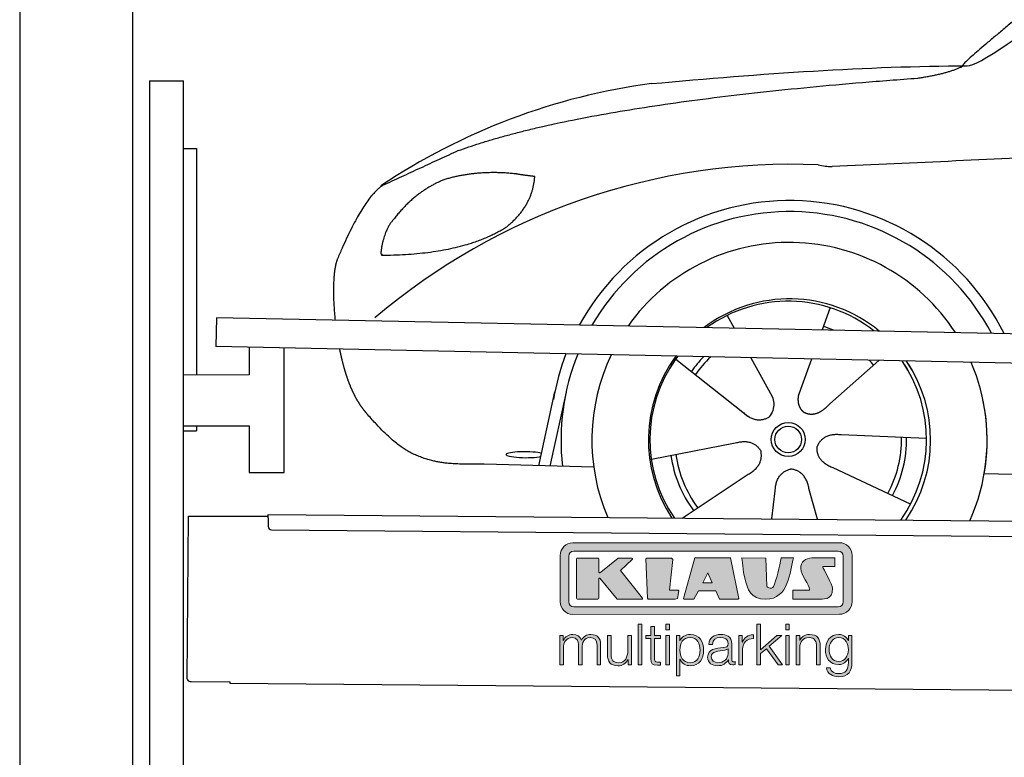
# Model space of a CAD drawing. Header units: millimetres. Extents: x -411 to 6777, y 0 to 6627.
# Tile 2 of 6: x 0 to 1744, y 4014 to 5320. Entities that reach past the tile are written whole.
import ezdxf

# ---------------------------------------------------------------- set-up
doc = ezdxf.new("R2010")
doc.units = ezdxf.units.MM
for name, color, linetype, lineweight in [('car', 10, 'Continuous', 25), ('Gebäude', 7, 'Continuous', 25), ('Logo', 7, 'Continuous', 25), ('Plattform', 7, 'Continuous', 25), ('Ständer hinten', 7, 'Continuous', 25)]:
    doc.layers.add(name, color=color, linetype=linetype, lineweight=lineweight)

# ---------------------------------------------------------------- blocks, each defined once
blk = doc.blocks.new('Car')
at = {"layer": 'car'}
for p, q in [((1391, 4823), (1377.1, 4783.4)), ((1208.8, 4807.6), (1221.6, 4785.1)), ((1118.5, 4729.5), (1238.1, 4636.6)), ((1251.2, 4732.9), (1289.7, 4664.6)), ((1358.9, 4731.6), (1339.9, 4677.7)), ((1478, 4730.2), (1391.9, 4652.7)), ((1339.9, 4677.7), (1336.2, 4667.3)), ((878, 4538.2), (905.2, 4669.2)), ((924.8, 4668.9), (897.5, 4537.9)), ((1200.6, 4665.7), (1247.2, 4629.5)), ((1564, 4592.7), (1412.7, 4597.7)), ((1076.9, 4551.5), (1225.2, 4581.8)), ((975, 4536.5), (780.7, 4540)), ((1536.8, 4476.5), (1399, 4539.2)), ((1132.3, 4447.8), (1248.5, 4526.5)), ((1666.6, 4531.7), (3715.6, 4497)), ((1372.2, 4447.9), (1356.5, 4502.5)), ((1291, 4447.8), (1296.7, 4497.4))]:
    blk.add_line(p, q, dxfattribs=at)
for radius in [30.1, 23.6]:
    blk.add_circle((1319, 4588.8), radius, dxfattribs=at)
for centre, radius, start, end in [((1228.1, 4105.6), 1122.3, 98.0395, 124.4377), ((1332.7, 3935.2), 1141.2, 88.2487, 130.916), ((1394, 5190.3), 117.4, 256.9855, 269.1884), ((1321.2, 4587.9), 424.2, 26.9197, 151.8432), ((1321.2, 4587.9), 404.6, 28.3768, 150.3862), ((1321.2, 4587.9), 350, 33.4585, 145.3045), ((1321.2, 4587.9), 250, 51.0494, 127.7135), ((1319, 4588.8), 245, 52.2371, 126.5259), ((1319, 4588.8), 209.6, 68.0621, 73.3995), ((1321.2, 4587.9), 424.2, 159.4632, 170.7471), ((1321.2, 4587.9), 404.6, 158.4572, 187.1619), ((1321.2, 4587.9), 350, 155.0104, 203.6179), ((1321.2, 4587.9), 350, 155.0104, 157.8717), ((1321.2, 4587.9), 250, 144.1237, 214.1037), ((1319, 4588.8), 245, 144.9266, 215.1376), ((1321.2, 4587.9), 250, 144.1237, 148.496), ((1319, 4588.8), 245, 143.5289, 148.0172), ((1319, 4588.8), 209.6, 136.2024, 145.3995), ((1319, 4588.8), 200.6, 133.7482, 145.5463), ((1319, 4588.8), 200.6, 41.6402, 44.9032), ((1319, 4588.8), 245, 30.7457, 35.1225), ((1319, 4588.8), 245, 324.9119, 35.1225), ((1321.2, 4587.9), 250, 30.267, 34.5277), ((1321.2, 4587.9), 250, 325.9458, 34.5277), ((1321.2, 4587.9), 350, 350.7505, 23.641), ((1321.2, 4587.9), 350, 336.4317, 11.924), ((1319, 4588.8), 200.6, 332.1152, 1.5463), ((1319, 4588.8), 209.6, 332.262, 1.3995), ((1319, 4588.8), 209.6, 188.262, 217.3995), ((1319, 4588.8), 200.6, 188.1152, 217.5463)]:
    blk.add_arc(centre, radius, start, end, dxfattribs=at)
blk.add_ellipse((853.3, 4557.6), major_axis=(33.6, 0), ratio=0.157274, start_param=0.513473, end_param=5.704241, dxfattribs=at)
for points, degree in [([(1630, 5253.6), (1665.7, 5250.2), (1965.7, 5501.8), (2143.2, 5612.4)], 3), ([(1926, 5507.4), (1845.5, 5446.2), (1743.9, 5361.8), (1615.5, 5255.4), (1621.4, 5253.5)], 4), ([(1071.1, 5216.9), (1267.2, 5236.7), (1452.3, 5251.4), (1630, 5253.6)], 3), ([(1542.4, 5231), (1595.4, 5239.3), (1621.2, 5252.5)], 2), ([(730, 5095.1), (965.8, 5183.8), (1542.4, 5231)], 2), ([(4701, 5187), (3824.4, 5207.4), (1392.3, 5072.9)], 2), ([(730, 5095.1), (596.3, 5031.9)], 1), ([(833.3, 5054.7), (765.6, 5061.8), (706.4, 5043.8)], 2), ([(706.4, 5043.8), (654.3, 5022.6), (616.7, 4972.3)], 2), ([(817, 4961.1), (862.7, 4998.5), (865.9, 5050.4)], 2), ([(865.9, 5050.4), (848.1, 5052.3), (833.3, 5054.7)], 2), ([(596.3, 5031.9), (561.9, 5008.8), (517.8, 4901.3)], 2), ([(616.7, 4972.3), (598.6, 4952.3), (594.3, 4911)], 2), ([(595.6, 4908.7), (740.3, 4910.6), (817, 4961.1)], 2), ([(517.8, 4901.3), (511.5, 4885.4), (509.7, 4856.9), (511, 4824.6), (514.7, 4792.7)], 4), ([(594.3, 4911), (597.6, 4910.9), (595.6, 4908.7)], 2), ([(1238.1, 4636.6), (1261.6, 4614.9), (1284.7, 4628.4)], 2), ([(1412.7, 4597.7), (1380.9, 4601.4), (1370.1, 4576.8)], 2), ([(1225.2, 4581.8), (1255.9, 4590.8), (1270.7, 4568.4)], 2), ([(1248.5, 4526.5), (1276.4, 4542.2), (1270.7, 4568.4)], 2), ([(1399, 4539.2), (1368.9, 4550), (1370.1, 4576.8)], 2), ([(1296.7, 4497.4), (1297.6, 4529.4), (1323.5, 4536.5)], 2), ([(1356.5, 4502.5), (1350.2, 4533.8), (1323.5, 4536.5)], 2)]:
    blk.add_open_spline(points, degree=degree, dxfattribs=at)
for points, degree, knots in [([(522.9, 4741.4), (523.8, 4737.2), (524.8, 4733), (525.7, 4728.9), (526.7, 4724.8), (530.4, 4710), (534.5, 4696.4), (539, 4684), (544, 4672.7)], 4, [0.4914944, 0.4914944, 0.4914944, 0.4914944, 0.4914944, 0.5422469, 0.5422469, 0.5422469, 0.5422469, 0.728655, 0.728655, 0.728655, 0.728655, 0.728655]), ([(543.6, 4673.4), (545.1, 4670.2), (546.5, 4667.1), (547.9, 4664.2), (549.4, 4661.3), (555.1, 4650.2), (561.2, 4640.9), (567.5, 4633), (574.1, 4625.6)], 4, [0.7288005, 0.7288005, 0.7288005, 0.7288005, 0.7288005, 0.7843928, 0.7843928, 0.7843928, 0.7843928, 1, 1, 1, 1, 1]), ([(1289.7, 4664.6), (1291.4, 4660.5), (1292.4, 4656.6), (1292.7, 4652.7), (1293.4, 4644.1), (1290.8, 4636), (1284.7, 4628.4)], 3, [0.2167758, 0.2167758, 0.2167758, 0.2167758, 0.4600873, 0.4600873, 0.4600873, 1, 1, 1, 1]), ([(1336.2, 4667.3), (1335.6, 4664.2), (1335.4, 4661.2), (1335.5, 4658.2), (1335.9, 4655.4), (1336.7, 4649.7), (1338.7, 4644.3), (1342.3, 4639.8), (1347.3, 4636.9)], 4, [0.3191838, 0.3191838, 0.3191838, 0.3191838, 0.3191838, 0.5438253, 0.5438253, 0.5438253, 0.5438253, 1, 1, 1, 1, 1]), ([(1391.9, 4652.7), (1391.9, 4652.7), (1391.9, 4652.7), (1391.9, 4652.7), (1391.9, 4652.7), (1382.9, 4642.9), (1372.3, 4632.8), (1358.1, 4630.3), (1347.3, 4636.9)], 4, [-0.000003, -0.000003, -0.000003, -0.000003, -0.000003, 0, 0, 0, 0, 1, 1, 1, 1, 1]), ([(780.7, 4540), (756.1, 4540.4), (700.4, 4536.3), (664.3, 4549.9), (620.4, 4574.6), (574.1, 4625.6)], 4, [0, 0, 0, 0, 0, 0.597866, 1, 1, 1, 1, 1])]:
    blk.add_open_spline(points, degree=degree, knots=knots, dxfattribs=at)
blk = doc.blocks.new('KLAUS')
at = {"layer": 'Logo'}
h = blk.add_hatch(color=8, dxfattribs=at)
h.dxf.hatch_style = 2
edge = h.paths.add_edge_path()
edge.add_spline(control_points=[(3.6, 29.09), (2.88, 29.09), (2.3, 28.51), (2.3, 27.8), (2.3, 27.8), (2.3, 16.11), (2.3, 16.11), (2.3, 15.39), (2.88, 14.81), (3.6, 14.81), (3.6, 14.81), (71.16, 14.81), (71.16, 14.81), (71.88, 14.81), (72.46, 15.39), (72.46, 16.11), (72.46, 16.11), (72.46, 27.8), (72.46, 27.8), (72.46, 28.51), (71.88, 29.09), (71.16, 29.09), (71.16, 29.09), (3.6, 29.09), (3.6, 29.09), (3.6, 29.09), (3.6, 29.09), (3.6, 29.09)], knot_values=[0, 0, 0, 0, 1, 1, 1, 2, 2, 2, 3, 3, 3, 4, 4, 4, 5, 5, 5, 6, 6, 6, 7, 7, 7, 8, 8, 8, 9, 9, 9, 9], degree=3, periodic=0)
edge = h.paths.add_edge_path()
edge.add_spline(control_points=[(3.35, 31.23), (3.35, 31.23), (71.47, 31.23), (71.47, 31.23), (73.26, 31.23), (74.71, 29.77), (74.71, 27.99), (74.71, 27.99), (74.71, 16.17), (74.71, 16.17), (74.71, 14.38), (73.26, 12.93), (71.47, 12.93), (71.47, 12.93), (3.35, 12.93), (3.35, 12.93), (1.56, 12.93), (0.11, 14.38), (0.11, 16.17), (0.11, 16.17), (0.11, 27.99), (0.11, 27.99), (0.11, 29.77), (1.56, 31.23), (3.35, 31.23), (3.35, 31.23), (3.35, 31.23), (3.35, 31.23)], knot_values=[0, 0, 0, 0, 1, 1, 1, 2, 2, 2, 3, 3, 3, 4, 4, 4, 5, 5, 5, 6, 6, 6, 7, 7, 7, 8, 8, 8, 9, 9, 9, 9], degree=3, periodic=0)
h = blk.add_hatch(color=8, dxfattribs=at)
h.dxf.hatch_style = 2
edge = h.paths.add_edge_path()
edge.add_spline(control_points=[(4.5, 27.33), (4.5, 27.33), (9.7, 27.33), (9.7, 27.33), (9.84, 27.33), (9.96, 27.22), (9.96, 27.08), (9.96, 27.08), (9.96, 23.69), (9.96, 23.69), (9.96, 23.69), (9.94, 23.64), (10.04, 23.59), (10.14, 23.53), (10.2, 23.57), (10.2, 23.57), (10.2, 23.57), (10.51, 23.75), (10.51, 23.75), (10.51, 23.75), (14.94, 27.33), (14.94, 27.33), (14.94, 27.33), (18.41, 27.33), (18.41, 27.33), (18.41, 27.33), (18.49, 27.33), (18.56, 27.2), (18.65, 27.04), (18.53, 26.91), (18.53, 26.91), (18.53, 26.91), (15.49, 24.11), (15.49, 24.11), (15.49, 24.11), (21.14, 17.06), (21.14, 17.06), (21.14, 17.06), (21.13, 16.91), (21.13, 16.91), (21.08, 16.84), (20.99, 16.82), (20.99, 16.82), (20.99, 16.82), (14.7, 16.82), (14.7, 16.82), (14.7, 16.82), (10.26, 22.17), (10.26, 22.17), (10.26, 22.17), (10.19, 22.24), (10.08, 22.21), (9.97, 22.18), (9.96, 22.11), (9.96, 22.11), (9.96, 22.11), (9.96, 17.08), (9.96, 17.08), (9.96, 16.94), (9.84, 16.82), (9.7, 16.82), (9.7, 16.82), (4.5, 16.82), (4.5, 16.82), (4.36, 16.82), (4.25, 16.94), (4.25, 17.08), (4.25, 17.08), (4.25, 27.08), (4.25, 27.08), (4.25, 27.22), (4.36, 27.33), (4.5, 27.33), (4.5, 27.33), (4.5, 27.33), (4.5, 27.33)], knot_values=[0, 0, 0, 0, 1, 1, 1, 2, 2, 2, 3, 3, 3, 4, 4, 4, 5, 5, 5, 6, 6, 6, 7, 7, 7, 8, 8, 8, 9, 9, 9, 10, 10, 10, 11, 11, 11, 12, 12, 12, 13, 13, 13, 14, 14, 14, 15, 15, 15, 16, 16, 16, 17, 17, 17, 18, 18, 18, 19, 19, 19, 20, 20, 20, 21, 21, 21, 22, 22, 22, 23, 23, 23, 24, 24, 24, 25, 25, 25, 25], degree=3, periodic=0)
h = blk.add_hatch(color=8, dxfattribs=at)
h.dxf.hatch_style = 2
h.paths.add_polyline_path([(22.42, 17.06), (21.97, 27.15), (22.24, 27.33), (28.55, 27.33), (28.86, 26.97), (28.01, 19.08), (30.26, 19.07), (30.44, 18.95), (30.08, 16.95), (29.49, 16.82), (22.6, 16.82)])
h = blk.add_hatch(color=8, dxfattribs=at)
h.paths.add_polyline_path([(36.52, 21.01), (38.93, 21.01), (37.87, 23.57)])
h.paths.add_polyline_path([(34.52, 27.33), (43.65, 27.33), (45.76, 16.94), (45.57, 16.82), (40.83, 16.82), (39.89, 18.95), (35.42, 18.95), (34.27, 16.82), (31.78, 16.82), (31.66, 17)])
h = blk.add_hatch(color=8, dxfattribs=at)
h.dxf.hatch_style = 2
edge = h.paths.add_edge_path()
edge.add_spline(control_points=[(52.69, 27.32), (52.69, 27.32), (52.88, 20.14), (52.88, 20.14), (53.01, 19.89), (53.2, 19.77), (53.43, 19.71), (53.91, 19.59), (54.43, 19.57), (54.64, 20.03), (55.23, 21.34), (56.27, 25.45), (56.6, 27.33), (56.6, 27.33), (59.77, 27.33), (59.77, 27.33), (58.77, 23.9), (58.56, 16.82), (52.63, 16.76), (48.72, 16.72), (48.01, 19.35), (47.27, 22.24), (46.89, 23.68), (46.54, 27.33), (46.54, 27.33), (46.54, 27.33), (52.69, 27.32), (52.69, 27.32), (52.69, 27.32), (52.69, 27.32), (52.69, 27.32)], knot_values=[0, 0, 0, 0, 1, 1, 1, 2, 2, 2, 3, 3, 3, 4, 4, 4, 5, 5, 5, 6, 6, 6, 7, 7, 7, 8, 8, 8, 9, 9, 9, 10, 10, 10, 10], degree=3, periodic=0)
h = blk.add_hatch(color=8, dxfattribs=at)
h.dxf.hatch_style = 2
edge = h.paths.add_edge_path()
edge.add_spline(control_points=[(64.46, 27.33), (64.46, 27.33), (70.31, 27.33), (70.31, 27.33), (70.31, 26.52), (70.31, 26.02), (70.31, 25.12), (70.31, 25.12), (67.3, 25.12), (67.3, 25.12), (67.24, 25.04), (67.25, 25.11), (67.25, 24.91), (67.25, 24.88), (69.73, 20.38), (69.73, 19.57), (69.73, 16.4), (67.22, 16.81), (65.9, 16.82), (65.9, 16.82), (59.59, 16.82), (59.59, 16.82), (59.59, 17.76), (59.59, 18.23), (59.59, 19.14), (59.59, 19.14), (63.75, 19.14), (63.75, 19.14), (63.82, 19.22), (63.81, 19.11), (63.81, 19.31), (63.81, 20.32), (61.58, 23.06), (61.58, 24.63), (61.58, 26.33), (62.83, 27.34), (64.46, 27.33), (64.46, 27.33), (64.46, 27.33), (64.46, 27.33)], knot_values=[0, 0, 0, 0, 1, 1, 1, 2, 2, 2, 3, 3, 3, 4, 4, 4, 5, 5, 5, 6, 6, 6, 7, 7, 7, 8, 8, 8, 9, 9, 9, 10, 10, 10, 11, 11, 11, 12, 12, 12, 13, 13, 13, 13], degree=3, periodic=0)
h = blk.add_hatch(color=30, dxfattribs=at)
h.dxf.hatch_style = 2
h.paths.add_polyline_path([(20.07, 0), (20.99, 0), (20.99, 10.45), (20.07, 10.45)])
h = blk.add_hatch(color=30, dxfattribs=at)
h.paths.add_polyline_path([(27.1, 0), (28.03, 0), (28.03, 7.55), (27.1, 7.55)])
h.paths.add_polyline_path([(27.1, 8.98), (28.03, 8.98), (28.03, 10.45), (27.1, 10.45)])
h = blk.add_hatch(color=30, dxfattribs=at)
h.dxf.hatch_style = 2
h.paths.add_polyline_path([(50.4, 0), (51.32, 0), (51.32, 2.87), (52.82, 4.11), (55.8, 0), (56.96, 0), (53.52, 4.76), (56.74, 7.55), (55.51, 7.55), (51.32, 3.89), (51.32, 10.45), (50.4, 10.45)])
h = blk.add_hatch(color=30, dxfattribs=at)
h.paths.add_polyline_path([(57.74, 0), (58.66, 0), (58.66, 7.55), (57.74, 7.55)])
h.paths.add_polyline_path([(57.74, 8.98), (58.66, 8.98), (58.66, 10.45), (57.74, 10.45)])
h = blk.add_hatch(color=30, dxfattribs=at)
h.dxf.hatch_style = 2
edge = h.paths.add_edge_path()
edge.add_spline(control_points=[(0, 0), (0, 0), (0.92, 0), (0.92, 0), (0.92, 0), (0.92, 4.22), (0.92, 4.22), (0.94, 5.8), (1.58, 7), (3.18, 7), (4.35, 7), (4.77, 6.15), (4.76, 5.12), (4.76, 5.12), (4.76, 0), (4.76, 0), (4.76, 0), (5.68, 0), (5.68, 0), (5.68, 0), (5.68, 4.27), (5.68, 4.27), (5.68, 5.68), (6.14, 7), (7.73, 7), (9.05, 7), (9.52, 6.32), (9.52, 5.08), (9.52, 5.08), (9.52, 0), (9.52, 0), (9.52, 0), (10.44, 0), (10.44, 0), (10.44, 0), (10.44, 5.12), (10.44, 5.12), (10.44, 6.91), (9.59, 7.77), (7.94, 7.77), (6.94, 7.77), (5.99, 7.29), (5.54, 6.3), (5.26, 7.29), (4.36, 7.77), (3.37, 7.77), (2.17, 7.77), (1.38, 7.19), (0.89, 6.28), (0.89, 6.28), (0.85, 6.28), (0.85, 6.28), (0.85, 6.28), (0.85, 7.55), (0.85, 7.55), (0.85, 7.55), (0, 7.55), (0, 7.55), (0, 7.55), (0, 0), (0, 0), (0, 0), (0, 0), (0, 0)], knot_values=[0, 0, 0, 0, 1, 1, 1, 2, 2, 2, 3, 3, 3, 4, 4, 4, 5, 5, 5, 6, 6, 6, 7, 7, 7, 8, 8, 8, 9, 9, 9, 10, 10, 10, 11, 11, 11, 12, 12, 12, 13, 13, 13, 14, 14, 14, 15, 15, 15, 16, 16, 16, 17, 17, 17, 18, 18, 18, 19, 19, 19, 20, 20, 20, 21, 21, 21, 21], degree=3, periodic=0)
h = blk.add_hatch(color=30, dxfattribs=at)
h.dxf.hatch_style = 2
edge = h.paths.add_edge_path()
edge.add_spline(control_points=[(18.31, 7.55), (18.31, 7.55), (17.39, 7.55), (17.39, 7.55), (17.39, 7.55), (17.39, 3.59), (17.39, 3.59), (17.39, 2.05), (16.7, 0.56), (15.12, 0.56), (13.66, 0.56), (13.15, 1.27), (13.1, 2.64), (13.1, 2.64), (13.1, 7.55), (13.1, 7.55), (13.1, 7.55), (12.18, 7.55), (12.18, 7.55), (12.18, 7.55), (12.18, 2.65), (12.18, 2.65), (12.18, 0.89), (12.93, -0.22), (14.83, -0.22), (15.96, -0.22), (16.95, 0.35), (17.44, 1.36), (17.44, 1.36), (17.47, 1.36), (17.47, 1.36), (17.47, 1.36), (17.47, 0), (17.47, 0), (17.47, 0), (18.31, 0), (18.31, 0), (18.31, 0), (18.31, 7.55), (18.31, 7.55), (18.31, 7.55), (18.31, 7.55), (18.31, 7.55)], knot_values=[0, 0, 0, 0, 1, 1, 1, 2, 2, 2, 3, 3, 3, 4, 4, 4, 5, 5, 5, 6, 6, 6, 7, 7, 7, 8, 8, 8, 9, 9, 9, 10, 10, 10, 11, 11, 11, 12, 12, 12, 13, 13, 13, 14, 14, 14, 14], degree=3, periodic=0)
h = blk.add_hatch(color=30, dxfattribs=at)
h.dxf.hatch_style = 2
edge = h.paths.add_edge_path()
edge.add_spline(control_points=[(24.22, 9.82), (24.22, 9.82), (23.3, 9.82), (23.3, 9.82), (23.3, 9.82), (23.3, 7.55), (23.3, 7.55), (23.3, 7.55), (21.98, 7.55), (21.98, 7.55), (21.98, 7.55), (21.98, 6.78), (21.98, 6.78), (21.98, 6.78), (23.3, 6.78), (23.3, 6.78), (23.3, 6.78), (23.3, 1.61), (23.3, 1.61), (23.28, 0.32), (23.71, -0.09), (24.94, -0.09), (25.22, -0.09), (25.48, -0.06), (25.76, -0.06), (25.76, -0.06), (25.76, 0.73), (25.76, 0.73), (25.5, 0.7), (25.23, 0.69), (24.97, 0.69), (24.31, 0.73), (24.22, 1.08), (24.22, 1.68), (24.22, 1.68), (24.22, 6.78), (24.22, 6.78), (24.22, 6.78), (25.76, 6.78), (25.76, 6.78), (25.76, 6.78), (25.76, 7.55), (25.76, 7.55), (25.76, 7.55), (24.22, 7.55), (24.22, 7.55), (24.22, 7.55), (24.22, 9.82), (24.22, 9.82), (24.22, 9.82), (24.22, 9.82), (24.22, 9.82)], knot_values=[0, 0, 0, 0, 1, 1, 1, 2, 2, 2, 3, 3, 3, 4, 4, 4, 5, 5, 5, 6, 6, 6, 7, 7, 7, 8, 8, 8, 9, 9, 9, 10, 10, 10, 11, 11, 11, 12, 12, 12, 13, 13, 13, 14, 14, 14, 15, 15, 15, 16, 16, 16, 17, 17, 17, 17], degree=3, periodic=0)
h = blk.add_hatch(color=30, dxfattribs=at)
edge = h.paths.add_edge_path()
edge.add_spline(control_points=[(35.84, 3.78), (35.84, 2.21), (35.12, 0.56), (33.37, 0.56), (31.4, 0.56), (30.72, 2.21), (30.72, 3.78), (30.72, 5.49), (31.33, 7), (33.37, 7), (35.12, 7), (35.84, 5.34), (35.84, 3.78), (35.84, 3.78), (35.84, 3.78), (35.84, 3.78)], knot_values=[0, 0, 0, 0, 1, 1, 1, 2, 2, 2, 3, 3, 3, 4, 4, 4, 5, 5, 5, 5], degree=3, periodic=0)
edge = h.paths.add_edge_path()
edge.add_spline(control_points=[(29.79, -2.8), (29.79, -2.8), (30.72, -2.8), (30.72, -2.8), (30.72, -2.8), (30.72, 1.43), (30.72, 1.43), (30.72, 1.43), (30.74, 1.43), (30.74, 1.43), (31.14, 0.35), (32.24, -0.22), (33.37, -0.22), (35.66, -0.22), (36.76, 1.64), (36.76, 3.78), (36.76, 5.91), (35.66, 7.77), (33.37, 7.77), (32.15, 7.77), (31.1, 7.14), (30.67, 6.12), (30.67, 6.12), (30.64, 6.12), (30.64, 6.12), (30.64, 6.12), (30.64, 7.55), (30.64, 7.55), (30.64, 7.55), (29.79, 7.55), (29.79, 7.55), (29.79, 7.55), (29.79, -2.8), (29.79, -2.8), (29.79, -2.8), (29.79, -2.8), (29.79, -2.8)], knot_values=[0, 0, 0, 0, 1, 1, 1, 2, 2, 2, 3, 3, 3, 4, 4, 4, 5, 5, 5, 6, 6, 6, 7, 7, 7, 8, 8, 8, 9, 9, 9, 10, 10, 10, 11, 11, 11, 12, 12, 12, 12], degree=3, periodic=0)
h = blk.add_hatch(color=30, dxfattribs=at)
edge = h.paths.add_edge_path()
edge.add_spline(control_points=[(43.03, 2.93), (43.04, 1.45), (41.8, 0.56), (40.39, 0.56), (39.53, 0.56), (38.71, 1.13), (38.71, 2.05), (38.71, 3.53), (40.66, 3.51), (42.22, 3.79), (42.47, 3.84), (42.88, 3.91), (43, 4.13), (43, 4.13), (43.03, 4.13), (43.03, 4.13), (43.03, 4.13), (43.03, 2.93), (43.03, 2.93), (43.03, 2.93), (43.03, 2.93), (43.03, 2.93)], knot_values=[0, 0, 0, 0, 1, 1, 1, 2, 2, 2, 3, 3, 3, 4, 4, 4, 5, 5, 5, 6, 6, 6, 7, 7, 7, 7], degree=3, periodic=0)
edge = h.paths.add_edge_path()
edge.add_spline(control_points=[(39.03, 5.24), (39.06, 6.47), (39.91, 7), (41.05, 7), (42.14, 7), (43.03, 6.69), (43.03, 5.45), (43.03, 4.61), (42.6, 4.51), (41.84, 4.42), (39.85, 4.19), (37.79, 4.11), (37.79, 1.99), (37.79, 0.47), (38.93, -0.22), (40.32, -0.22), (41.77, -0.22), (42.43, 0.34), (43.07, 1.32), (43.07, 1.32), (43.1, 1.32), (43.1, 1.32), (43.1, 0.53), (43.25, 0), (44.19, 0), (44.43, 0), (44.58, 0.01), (44.79, 0.06), (44.79, 0.06), (44.79, 0.83), (44.79, 0.83), (44.71, 0.81), (44.6, 0.78), (44.49, 0.78), (44.13, 0.78), (43.95, 0.98), (43.95, 1.33), (43.95, 1.33), (43.95, 5.34), (43.95, 5.34), (43.95, 7.36), (42.5, 7.77), (41.17, 7.77), (39.44, 7.77), (38.2, 7.01), (38.11, 5.24), (38.11, 5.24), (39.03, 5.24), (39.03, 5.24), (39.03, 5.24), (39.03, 5.24), (39.03, 5.24)], knot_values=[0, 0, 0, 0, 1, 1, 1, 2, 2, 2, 3, 3, 3, 4, 4, 4, 5, 5, 5, 6, 6, 6, 7, 7, 7, 8, 8, 8, 9, 9, 9, 10, 10, 10, 11, 11, 11, 12, 12, 12, 13, 13, 13, 14, 14, 14, 15, 15, 15, 16, 16, 16, 17, 17, 17, 17], degree=3, periodic=0)
h = blk.add_hatch(color=30, dxfattribs=at)
h.dxf.hatch_style = 2
edge = h.paths.add_edge_path()
edge.add_spline(control_points=[(45.79, 0), (45.79, 0), (46.71, 0), (46.71, 0), (46.71, 0), (46.71, 4.03), (46.71, 4.03), (46.71, 5.59), (47.85, 6.82), (49.52, 6.73), (49.52, 6.73), (49.52, 7.66), (49.52, 7.66), (48.16, 7.72), (47.14, 7), (46.67, 5.78), (46.67, 5.78), (46.64, 5.78), (46.64, 5.78), (46.64, 5.78), (46.64, 7.55), (46.64, 7.55), (46.64, 7.55), (45.79, 7.55), (45.79, 7.55), (45.79, 7.55), (45.79, 0), (45.79, 0), (45.79, 0), (45.79, 0), (45.79, 0)], knot_values=[0, 0, 0, 0, 1, 1, 1, 2, 2, 2, 3, 3, 3, 4, 4, 4, 5, 5, 5, 6, 6, 6, 7, 7, 7, 8, 8, 8, 9, 9, 9, 10, 10, 10, 10], degree=3, periodic=0)
h = blk.add_hatch(color=30, dxfattribs=at)
h.dxf.hatch_style = 2
edge = h.paths.add_edge_path()
edge.add_spline(control_points=[(60.41, 0), (60.41, 0), (61.33, 0), (61.33, 0), (61.33, 0), (61.33, 4.41), (61.33, 4.41), (61.36, 5.89), (62.24, 7), (63.7, 7), (65.2, 7), (65.62, 6.02), (65.62, 4.71), (65.62, 4.71), (65.62, 0), (65.62, 0), (65.62, 0), (66.54, 0), (66.54, 0), (66.54, 0), (66.54, 4.86), (66.54, 4.86), (66.54, 6.66), (65.9, 7.77), (63.78, 7.77), (62.71, 7.77), (61.7, 7.16), (61.36, 6.25), (61.36, 6.25), (61.33, 6.25), (61.33, 6.25), (61.33, 6.25), (61.33, 7.55), (61.33, 7.55), (61.33, 7.55), (60.41, 7.55), (60.41, 7.55), (60.41, 7.55), (60.41, 0), (60.41, 0), (60.41, 0), (60.41, 0), (60.41, 0)], knot_values=[0, 0, 0, 0, 1, 1, 1, 2, 2, 2, 3, 3, 3, 4, 4, 4, 5, 5, 5, 6, 6, 6, 7, 7, 7, 8, 8, 8, 9, 9, 9, 10, 10, 10, 11, 11, 11, 12, 12, 12, 13, 13, 13, 14, 14, 14, 14], degree=3, periodic=0)
h = blk.add_hatch(color=30, dxfattribs=at)
edge = h.paths.add_edge_path()
edge.add_spline(control_points=[(71.32, 0.86), (69.62, 0.86), (68.83, 2.34), (68.83, 3.86), (68.83, 5.43), (69.56, 7), (71.32, 7), (73.06, 7), (73.75, 5.34), (73.75, 3.86), (73.75, 2.33), (72.91, 0.86), (71.32, 0.86), (71.32, 0.86), (71.32, 0.86), (71.32, 0.86)], knot_values=[0, 0, 0, 0, 1, 1, 1, 2, 2, 2, 3, 3, 3, 4, 4, 4, 5, 5, 5, 5], degree=3, periodic=0)
edge = h.paths.add_edge_path()
edge.add_spline(control_points=[(74.67, 7.55), (74.67, 7.55), (73.75, 7.55), (73.75, 7.55), (73.75, 7.55), (73.75, 6.25), (73.75, 6.25), (73.75, 6.25), (73.72, 6.25), (73.72, 6.25), (73.35, 7.09), (72.41, 7.77), (71.32, 7.77), (69.13, 7.77), (67.9, 6.05), (67.9, 3.97), (67.9, 1.82), (68.9, 0.09), (71.32, 0.09), (72.4, 0.09), (73.29, 0.72), (73.72, 1.64), (73.72, 1.64), (73.75, 1.64), (73.75, 1.64), (73.75, 1.64), (73.75, 0.61), (73.75, 0.61), (73.75, -1.23), (73.01, -2.24), (71.32, -2.24), (70.29, -2.24), (69.31, -1.85), (69.1, -0.73), (69.1, -0.73), (68.18, -0.73), (68.18, -0.73), (68.31, -2.34), (69.81, -3.02), (71.32, -3.02), (73.79, -3.02), (74.65, -1.64), (74.67, 0.61), (74.67, 0.61), (74.67, 7.55), (74.67, 7.55), (74.67, 7.55), (74.67, 7.55), (74.67, 7.55)], knot_values=[0, 0, 0, 0, 1, 1, 1, 2, 2, 2, 3, 3, 3, 4, 4, 4, 5, 5, 5, 6, 6, 6, 7, 7, 7, 8, 8, 8, 9, 9, 9, 10, 10, 10, 11, 11, 11, 12, 12, 12, 13, 13, 13, 14, 14, 14, 15, 15, 15, 16, 16, 16, 16], degree=3, periodic=0)
at = {"layer": 'Logo', "lineweight": 0}
for points in [[(22.42, 17.06), (21.97, 27.15), (22.24, 27.33), (28.55, 27.33), (28.86, 26.97), (28.01, 19.08), (30.26, 19.07), (30.44, 18.95), (30.08, 16.95), (29.49, 16.82), (22.6, 16.82), (22.42, 17.06), (22.42, 17.06)], [(34.52, 27.33), (43.65, 27.33), (45.76, 16.94), (45.57, 16.82), (40.83, 16.82), (39.89, 18.95), (35.42, 18.95), (34.27, 16.82), (31.78, 16.82), (31.66, 17), (34.52, 27.33), (34.52, 27.33)], [(36.52, 21.01), (38.93, 21.01), (37.87, 23.57), (36.52, 21.01), (36.52, 21.01)], [(20.07, 0), (20.99, 0), (20.99, 10.45), (20.07, 10.45), (20.07, 0), (20.07, 0)], [(27.1, 8.98), (28.03, 8.98), (28.03, 10.45), (27.1, 10.45), (27.1, 8.98), (27.1, 8.98)], [(50.4, 0), (51.32, 0), (51.32, 2.87), (52.82, 4.11), (55.8, 0), (56.96, 0), (53.52, 4.76), (56.74, 7.55), (55.51, 7.55), (51.32, 3.89), (51.32, 10.45), (50.4, 10.45), (50.4, 0), (50.4, 0)], [(57.74, 8.98), (58.66, 8.98), (58.66, 10.45), (57.74, 10.45), (57.74, 8.98), (57.74, 8.98)], [(27.1, 0), (28.03, 0), (28.03, 7.55), (27.1, 7.55), (27.1, 0), (27.1, 0)], [(57.74, 0), (58.66, 0), (58.66, 7.55), (57.74, 7.55), (57.74, 0), (57.74, 0)]]:
    blk.add_lwpolyline(points, dxfattribs=at)
for points, knots in [([(3.35, 31.23), (3.35, 31.23), (71.47, 31.23), (71.47, 31.23), (73.26, 31.23), (74.71, 29.77), (74.71, 27.99), (74.71, 27.99), (74.71, 16.17), (74.71, 16.17), (74.71, 14.38), (73.26, 12.93), (71.47, 12.93), (71.47, 12.93), (3.35, 12.93), (3.35, 12.93), (1.56, 12.93), (0.11, 14.38), (0.11, 16.17), (0.11, 16.17), (0.11, 27.99), (0.11, 27.99), (0.11, 29.77), (1.56, 31.23), (3.35, 31.23), (3.35, 31.23), (3.35, 31.23), (3.35, 31.23)], [0, 0, 0, 0, 1, 1, 1, 2, 2, 2, 3, 3, 3, 4, 4, 4, 5, 5, 5, 6, 6, 6, 7, 7, 7, 8, 8, 8, 9, 9, 9, 9]), ([(3.6, 29.09), (2.88, 29.09), (2.3, 28.51), (2.3, 27.8), (2.3, 27.8), (2.3, 16.11), (2.3, 16.11), (2.3, 15.39), (2.88, 14.81), (3.6, 14.81), (3.6, 14.81), (71.16, 14.81), (71.16, 14.81), (71.88, 14.81), (72.46, 15.39), (72.46, 16.11), (72.46, 16.11), (72.46, 27.8), (72.46, 27.8), (72.46, 28.51), (71.88, 29.09), (71.16, 29.09), (71.16, 29.09), (3.6, 29.09), (3.6, 29.09), (3.6, 29.09), (3.6, 29.09), (3.6, 29.09)], [0, 0, 0, 0, 1, 1, 1, 2, 2, 2, 3, 3, 3, 4, 4, 4, 5, 5, 5, 6, 6, 6, 7, 7, 7, 8, 8, 8, 9, 9, 9, 9]), ([(4.5, 27.33), (4.5, 27.33), (9.7, 27.33), (9.7, 27.33), (9.84, 27.33), (9.96, 27.22), (9.96, 27.08), (9.96, 27.08), (9.96, 23.69), (9.96, 23.69), (9.96, 23.69), (9.94, 23.64), (10.04, 23.59), (10.14, 23.53), (10.2, 23.57), (10.2, 23.57), (10.2, 23.57), (10.51, 23.75), (10.51, 23.75), (10.51, 23.75), (14.94, 27.33), (14.94, 27.33), (14.94, 27.33), (18.41, 27.33), (18.41, 27.33), (18.41, 27.33), (18.49, 27.33), (18.56, 27.2), (18.65, 27.04), (18.53, 26.91), (18.53, 26.91), (18.53, 26.91), (15.49, 24.11), (15.49, 24.11), (15.49, 24.11), (21.14, 17.06), (21.14, 17.06), (21.14, 17.06), (21.13, 16.91), (21.13, 16.91), (21.08, 16.84), (20.99, 16.82), (20.99, 16.82), (20.99, 16.82), (14.7, 16.82), (14.7, 16.82), (14.7, 16.82), (10.26, 22.17), (10.26, 22.17), (10.26, 22.17), (10.19, 22.24), (10.08, 22.21), (9.97, 22.18), (9.96, 22.11), (9.96, 22.11), (9.96, 22.11), (9.96, 17.08), (9.96, 17.08), (9.96, 16.94), (9.84, 16.82), (9.7, 16.82), (9.7, 16.82), (4.5, 16.82), (4.5, 16.82), (4.36, 16.82), (4.25, 16.94), (4.25, 17.08), (4.25, 17.08), (4.25, 27.08), (4.25, 27.08), (4.25, 27.22), (4.36, 27.33), (4.5, 27.33), (4.5, 27.33), (4.5, 27.33), (4.5, 27.33)], [0, 0, 0, 0, 1, 1, 1, 2, 2, 2, 3, 3, 3, 4, 4, 4, 5, 5, 5, 6, 6, 6, 7, 7, 7, 8, 8, 8, 9, 9, 9, 10, 10, 10, 11, 11, 11, 12, 12, 12, 13, 13, 13, 14, 14, 14, 15, 15, 15, 16, 16, 16, 17, 17, 17, 18, 18, 18, 19, 19, 19, 20, 20, 20, 21, 21, 21, 22, 22, 22, 23, 23, 23, 24, 24, 24, 25, 25, 25, 25]), ([(52.69, 27.32), (52.69, 27.32), (52.88, 20.14), (52.88, 20.14), (53.01, 19.89), (53.2, 19.77), (53.43, 19.71), (53.91, 19.59), (54.43, 19.57), (54.64, 20.03), (55.23, 21.34), (56.27, 25.45), (56.6, 27.33), (56.6, 27.33), (59.77, 27.33), (59.77, 27.33), (58.77, 23.9), (58.56, 16.82), (52.63, 16.76), (48.72, 16.72), (48.01, 19.35), (47.27, 22.24), (46.89, 23.68), (46.54, 27.33), (46.54, 27.33), (46.54, 27.33), (52.69, 27.32), (52.69, 27.32), (52.69, 27.32), (52.69, 27.32), (52.69, 27.32)], [0, 0, 0, 0, 1, 1, 1, 2, 2, 2, 3, 3, 3, 4, 4, 4, 5, 5, 5, 6, 6, 6, 7, 7, 7, 8, 8, 8, 9, 9, 9, 10, 10, 10, 10]), ([(64.46, 27.33), (64.46, 27.33), (70.31, 27.33), (70.31, 27.33), (70.31, 26.52), (70.31, 26.02), (70.31, 25.12), (70.31, 25.12), (67.3, 25.12), (67.3, 25.12), (67.24, 25.04), (67.25, 25.11), (67.25, 24.91), (67.25, 24.88), (69.73, 20.38), (69.73, 19.57), (69.73, 16.4), (67.22, 16.81), (65.9, 16.82), (65.9, 16.82), (59.59, 16.82), (59.59, 16.82), (59.59, 17.76), (59.59, 18.23), (59.59, 19.14), (59.59, 19.14), (63.75, 19.14), (63.75, 19.14), (63.82, 19.22), (63.81, 19.11), (63.81, 19.31), (63.81, 20.32), (61.58, 23.06), (61.58, 24.63), (61.58, 26.33), (62.83, 27.34), (64.46, 27.33), (64.46, 27.33), (64.46, 27.33), (64.46, 27.33)], [0, 0, 0, 0, 1, 1, 1, 2, 2, 2, 3, 3, 3, 4, 4, 4, 5, 5, 5, 6, 6, 6, 7, 7, 7, 8, 8, 8, 9, 9, 9, 10, 10, 10, 11, 11, 11, 12, 12, 12, 13, 13, 13, 13]), ([(0, 0), (0, 0), (0.92, 0), (0.92, 0), (0.92, 0), (0.92, 4.22), (0.92, 4.22), (0.94, 5.8), (1.58, 7), (3.18, 7), (4.35, 7), (4.77, 6.15), (4.76, 5.12), (4.76, 5.12), (4.76, 0), (4.76, 0), (4.76, 0), (5.68, 0), (5.68, 0), (5.68, 0), (5.68, 4.27), (5.68, 4.27), (5.68, 5.68), (6.14, 7), (7.73, 7), (9.05, 7), (9.52, 6.32), (9.52, 5.08), (9.52, 5.08), (9.52, 0), (9.52, 0), (9.52, 0), (10.44, 0), (10.44, 0), (10.44, 0), (10.44, 5.12), (10.44, 5.12), (10.44, 6.91), (9.59, 7.77), (7.94, 7.77), (6.94, 7.77), (5.99, 7.29), (5.54, 6.3), (5.26, 7.29), (4.36, 7.77), (3.37, 7.77), (2.17, 7.77), (1.38, 7.19), (0.89, 6.28), (0.89, 6.28), (0.85, 6.28), (0.85, 6.28), (0.85, 6.28), (0.85, 7.55), (0.85, 7.55), (0.85, 7.55), (0, 7.55), (0, 7.55), (0, 7.55), (0, 0), (0, 0), (0, 0), (0, 0), (0, 0)], [0, 0, 0, 0, 1, 1, 1, 2, 2, 2, 3, 3, 3, 4, 4, 4, 5, 5, 5, 6, 6, 6, 7, 7, 7, 8, 8, 8, 9, 9, 9, 10, 10, 10, 11, 11, 11, 12, 12, 12, 13, 13, 13, 14, 14, 14, 15, 15, 15, 16, 16, 16, 17, 17, 17, 18, 18, 18, 19, 19, 19, 20, 20, 20, 21, 21, 21, 21]), ([(18.31, 7.55), (18.31, 7.55), (17.39, 7.55), (17.39, 7.55), (17.39, 7.55), (17.39, 3.59), (17.39, 3.59), (17.39, 2.05), (16.7, 0.56), (15.12, 0.56), (13.66, 0.56), (13.15, 1.27), (13.1, 2.64), (13.1, 2.64), (13.1, 7.55), (13.1, 7.55), (13.1, 7.55), (12.18, 7.55), (12.18, 7.55), (12.18, 7.55), (12.18, 2.65), (12.18, 2.65), (12.18, 0.89), (12.93, -0.22), (14.83, -0.22), (15.96, -0.22), (16.95, 0.35), (17.44, 1.36), (17.44, 1.36), (17.47, 1.36), (17.47, 1.36), (17.47, 1.36), (17.47, 0), (17.47, 0), (17.47, 0), (18.31, 0), (18.31, 0), (18.31, 0), (18.31, 7.55), (18.31, 7.55), (18.31, 7.55), (18.31, 7.55), (18.31, 7.55)], [0, 0, 0, 0, 1, 1, 1, 2, 2, 2, 3, 3, 3, 4, 4, 4, 5, 5, 5, 6, 6, 6, 7, 7, 7, 8, 8, 8, 9, 9, 9, 10, 10, 10, 11, 11, 11, 12, 12, 12, 13, 13, 13, 14, 14, 14, 14]), ([(24.22, 9.82), (24.22, 9.82), (23.3, 9.82), (23.3, 9.82), (23.3, 9.82), (23.3, 7.55), (23.3, 7.55), (23.3, 7.55), (21.98, 7.55), (21.98, 7.55), (21.98, 7.55), (21.98, 6.78), (21.98, 6.78), (21.98, 6.78), (23.3, 6.78), (23.3, 6.78), (23.3, 6.78), (23.3, 1.61), (23.3, 1.61), (23.28, 0.32), (23.71, -0.09), (24.94, -0.09), (25.22, -0.09), (25.48, -0.06), (25.76, -0.06), (25.76, -0.06), (25.76, 0.73), (25.76, 0.73), (25.5, 0.7), (25.23, 0.69), (24.97, 0.69), (24.31, 0.73), (24.22, 1.08), (24.22, 1.68), (24.22, 1.68), (24.22, 6.78), (24.22, 6.78), (24.22, 6.78), (25.76, 6.78), (25.76, 6.78), (25.76, 6.78), (25.76, 7.55), (25.76, 7.55), (25.76, 7.55), (24.22, 7.55), (24.22, 7.55), (24.22, 7.55), (24.22, 9.82), (24.22, 9.82), (24.22, 9.82), (24.22, 9.82), (24.22, 9.82)], [0, 0, 0, 0, 1, 1, 1, 2, 2, 2, 3, 3, 3, 4, 4, 4, 5, 5, 5, 6, 6, 6, 7, 7, 7, 8, 8, 8, 9, 9, 9, 10, 10, 10, 11, 11, 11, 12, 12, 12, 13, 13, 13, 14, 14, 14, 15, 15, 15, 16, 16, 16, 17, 17, 17, 17]), ([(29.79, -2.8), (29.79, -2.8), (30.72, -2.8), (30.72, -2.8), (30.72, -2.8), (30.72, 1.43), (30.72, 1.43), (30.72, 1.43), (30.74, 1.43), (30.74, 1.43), (31.14, 0.35), (32.24, -0.22), (33.37, -0.22), (35.66, -0.22), (36.76, 1.64), (36.76, 3.78), (36.76, 5.91), (35.66, 7.77), (33.37, 7.77), (32.15, 7.77), (31.1, 7.14), (30.67, 6.12), (30.67, 6.12), (30.64, 6.12), (30.64, 6.12), (30.64, 6.12), (30.64, 7.55), (30.64, 7.55), (30.64, 7.55), (29.79, 7.55), (29.79, 7.55), (29.79, 7.55), (29.79, -2.8), (29.79, -2.8), (29.79, -2.8), (29.79, -2.8), (29.79, -2.8)], [0, 0, 0, 0, 1, 1, 1, 2, 2, 2, 3, 3, 3, 4, 4, 4, 5, 5, 5, 6, 6, 6, 7, 7, 7, 8, 8, 8, 9, 9, 9, 10, 10, 10, 11, 11, 11, 12, 12, 12, 12]), ([(39.03, 5.24), (39.06, 6.47), (39.91, 7), (41.05, 7), (42.14, 7), (43.03, 6.69), (43.03, 5.45), (43.03, 4.61), (42.6, 4.51), (41.84, 4.42), (39.85, 4.19), (37.79, 4.11), (37.79, 1.99), (37.79, 0.47), (38.93, -0.22), (40.32, -0.22), (41.77, -0.22), (42.43, 0.34), (43.07, 1.32), (43.07, 1.32), (43.1, 1.32), (43.1, 1.32), (43.1, 0.53), (43.25, 0), (44.19, 0), (44.43, 0), (44.58, 0.01), (44.79, 0.06), (44.79, 0.06), (44.79, 0.83), (44.79, 0.83), (44.71, 0.81), (44.6, 0.78), (44.49, 0.78), (44.13, 0.78), (43.95, 0.98), (43.95, 1.33), (43.95, 1.33), (43.95, 5.34), (43.95, 5.34), (43.95, 7.36), (42.5, 7.77), (41.17, 7.77), (39.44, 7.77), (38.2, 7.01), (38.11, 5.24), (38.11, 5.24), (39.03, 5.24), (39.03, 5.24), (39.03, 5.24), (39.03, 5.24), (39.03, 5.24)], [0, 0, 0, 0, 1, 1, 1, 2, 2, 2, 3, 3, 3, 4, 4, 4, 5, 5, 5, 6, 6, 6, 7, 7, 7, 8, 8, 8, 9, 9, 9, 10, 10, 10, 11, 11, 11, 12, 12, 12, 13, 13, 13, 14, 14, 14, 15, 15, 15, 16, 16, 16, 17, 17, 17, 17]), ([(45.79, 0), (45.79, 0), (46.71, 0), (46.71, 0), (46.71, 0), (46.71, 4.03), (46.71, 4.03), (46.71, 5.59), (47.85, 6.82), (49.52, 6.73), (49.52, 6.73), (49.52, 7.66), (49.52, 7.66), (48.16, 7.72), (47.14, 7), (46.67, 5.78), (46.67, 5.78), (46.64, 5.78), (46.64, 5.78), (46.64, 5.78), (46.64, 7.55), (46.64, 7.55), (46.64, 7.55), (45.79, 7.55), (45.79, 7.55), (45.79, 7.55), (45.79, 0), (45.79, 0), (45.79, 0), (45.79, 0), (45.79, 0)], [0, 0, 0, 0, 1, 1, 1, 2, 2, 2, 3, 3, 3, 4, 4, 4, 5, 5, 5, 6, 6, 6, 7, 7, 7, 8, 8, 8, 9, 9, 9, 10, 10, 10, 10]), ([(60.41, 0), (60.41, 0), (61.33, 0), (61.33, 0), (61.33, 0), (61.33, 4.41), (61.33, 4.41), (61.36, 5.89), (62.24, 7), (63.7, 7), (65.2, 7), (65.62, 6.02), (65.62, 4.71), (65.62, 4.71), (65.62, 0), (65.62, 0), (65.62, 0), (66.54, 0), (66.54, 0), (66.54, 0), (66.54, 4.86), (66.54, 4.86), (66.54, 6.66), (65.9, 7.77), (63.78, 7.77), (62.71, 7.77), (61.7, 7.16), (61.36, 6.25), (61.36, 6.25), (61.33, 6.25), (61.33, 6.25), (61.33, 6.25), (61.33, 7.55), (61.33, 7.55), (61.33, 7.55), (60.41, 7.55), (60.41, 7.55), (60.41, 7.55), (60.41, 0), (60.41, 0), (60.41, 0), (60.41, 0), (60.41, 0)], [0, 0, 0, 0, 1, 1, 1, 2, 2, 2, 3, 3, 3, 4, 4, 4, 5, 5, 5, 6, 6, 6, 7, 7, 7, 8, 8, 8, 9, 9, 9, 10, 10, 10, 11, 11, 11, 12, 12, 12, 13, 13, 13, 14, 14, 14, 14]), ([(74.67, 7.55), (74.67, 7.55), (73.75, 7.55), (73.75, 7.55), (73.75, 7.55), (73.75, 6.25), (73.75, 6.25), (73.75, 6.25), (73.72, 6.25), (73.72, 6.25), (73.35, 7.09), (72.41, 7.77), (71.32, 7.77), (69.13, 7.77), (67.9, 6.05), (67.9, 3.97), (67.9, 1.82), (68.9, 0.09), (71.32, 0.09), (72.4, 0.09), (73.29, 0.72), (73.72, 1.64), (73.72, 1.64), (73.75, 1.64), (73.75, 1.64), (73.75, 1.64), (73.75, 0.61), (73.75, 0.61), (73.75, -1.23), (73.01, -2.24), (71.32, -2.24), (70.29, -2.24), (69.31, -1.85), (69.1, -0.73), (69.1, -0.73), (68.18, -0.73), (68.18, -0.73), (68.31, -2.34), (69.81, -3.02), (71.32, -3.02), (73.79, -3.02), (74.65, -1.64), (74.67, 0.61), (74.67, 0.61), (74.67, 7.55), (74.67, 7.55), (74.67, 7.55), (74.67, 7.55), (74.67, 7.55)], [0, 0, 0, 0, 1, 1, 1, 2, 2, 2, 3, 3, 3, 4, 4, 4, 5, 5, 5, 6, 6, 6, 7, 7, 7, 8, 8, 8, 9, 9, 9, 10, 10, 10, 11, 11, 11, 12, 12, 12, 13, 13, 13, 14, 14, 14, 15, 15, 15, 16, 16, 16, 16]), ([(35.84, 3.78), (35.84, 2.21), (35.12, 0.56), (33.37, 0.56), (31.4, 0.56), (30.72, 2.21), (30.72, 3.78), (30.72, 5.49), (31.33, 7), (33.37, 7), (35.12, 7), (35.84, 5.34), (35.84, 3.78), (35.84, 3.78), (35.84, 3.78), (35.84, 3.78)], [0, 0, 0, 0, 1, 1, 1, 2, 2, 2, 3, 3, 3, 4, 4, 4, 5, 5, 5, 5]), ([(71.32, 0.86), (69.62, 0.86), (68.83, 2.34), (68.83, 3.86), (68.83, 5.43), (69.56, 7), (71.32, 7), (73.06, 7), (73.75, 5.34), (73.75, 3.86), (73.75, 2.33), (72.91, 0.86), (71.32, 0.86), (71.32, 0.86), (71.32, 0.86), (71.32, 0.86)], [0, 0, 0, 0, 1, 1, 1, 2, 2, 2, 3, 3, 3, 4, 4, 4, 5, 5, 5, 5]), ([(43.03, 2.93), (43.04, 1.45), (41.8, 0.56), (40.39, 0.56), (39.53, 0.56), (38.71, 1.13), (38.71, 2.05), (38.71, 3.53), (40.66, 3.51), (42.22, 3.79), (42.47, 3.84), (42.88, 3.91), (43, 4.13), (43, 4.13), (43.03, 4.13), (43.03, 4.13), (43.03, 4.13), (43.03, 2.93), (43.03, 2.93), (43.03, 2.93), (43.03, 2.93), (43.03, 2.93)], [0, 0, 0, 0, 1, 1, 1, 2, 2, 2, 3, 3, 3, 4, 4, 4, 5, 5, 5, 6, 6, 6, 7, 7, 7, 7])]:
    blk.add_open_spline(points, degree=3, knots=knots, dxfattribs=at)
blk = doc.blocks.new('Plattform OG 6200 550')
at = {"layer": 'Plattform'}
for p, q in [((348.5, 4792), (347.5, 4741.1)), ((5482.3, 4689.6), (348.5, 4792)), ((5481.2, 4633.6), (347.5, 4741)), ((406.3, 4739.8), (406.3, 4690.8)), ((468.3, 4518.3), (468.3, 4738.5)), ((406.3, 4690.8), (289.9, 4690.7)), ((289.9, 4600.8), (406.3, 4600.8)), ((406.3, 4600.8), (406.3, 4518.3)), ((406.3, 4518.3), (463.3, 4518.3)), ((463.3, 4518.3), (468.3, 4518.3)), ((296.3, 4152.8), (298.8, 4440.8)), ((298.8, 4440.8), (440.2, 4440.6)), ((440.2, 4437.6), (440.1, 4422.6)), ((440.2, 4437.6), (440.2, 4443.6)), ((440.2, 4443.6), (5395, 4400.4)), ((446, 4416.5), (5394.8, 4373.4)), ((302.2, 4147.8), (303.5, 4147.8)), ((302.2, 4147.8), (372.7, 4147.2)), ((372.6, 4144.2), (372.7, 4147.2)), ((5437.5, 4100), (372.6, 4144.2))]:
    blk.add_line(p, q, dxfattribs=at)
for centre, start in [((446.1, 4422.5), 179.5), ((302.2, 4153.8), 189.0941)]:
    blk.add_arc(centre, 6, start, 269.5, dxfattribs=at)
at = {"layer": 'Plattform', "xscale": 6.929133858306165, "yscale": 6.929133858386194, "zscale": 6.929133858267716, "rotation": 0.011070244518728}
blk.add_blockref('KLAUS', (956.4, 4177.2), dxfattribs=at)
blk = doc.blocks.new('Ständer hinten')
at = {"layer": 'Ständer hinten'}
for p, q in [((229.9, 5212), (229.9, 2198.6)), ((229.9, 5212), (289.9, 5212)), ((289.9, 2200), (289.9, 5212)), ((289.9, 5092), (312.9, 5092)), ((312.9, 5092), (312.9, 4690.7)), ((289.9, 4592), (312.9, 4592)), ((312.9, 4600.8), (312.9, 4592))]:
    blk.add_line(p, q, dxfattribs=at)
blk = doc.blocks.new('Gebäude_360_GT200')
at = {"layer": 'Gebäude'}
for p, q in [((0, 6000.8), (0, 0)), ((200, 5800.9), (200, 200))]:
    blk.add_line(p, q, dxfattribs=at)

msp = doc.modelspace()

# ---------------------------------------------------------------- block references
at = {"layer": 'car', "rotation": 359.4752422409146}
msp.add_blockref('Car', (0, 0), dxfattribs=at)
at = {"layer": 'Gebäude', "linetype": 'Continuous'}
msp.add_blockref('Gebäude_360_GT200', (0, 0), dxfattribs=at)
at = {"layer": 'Plattform'}
msp.add_blockref('Plattform OG 6200 550', (0, 0), dxfattribs=at)
at = {"layer": 'Ständer hinten'}
msp.add_blockref('Ständer hinten', (0, 0), dxfattribs=at)

doc.saveas('drawing.dxf')
